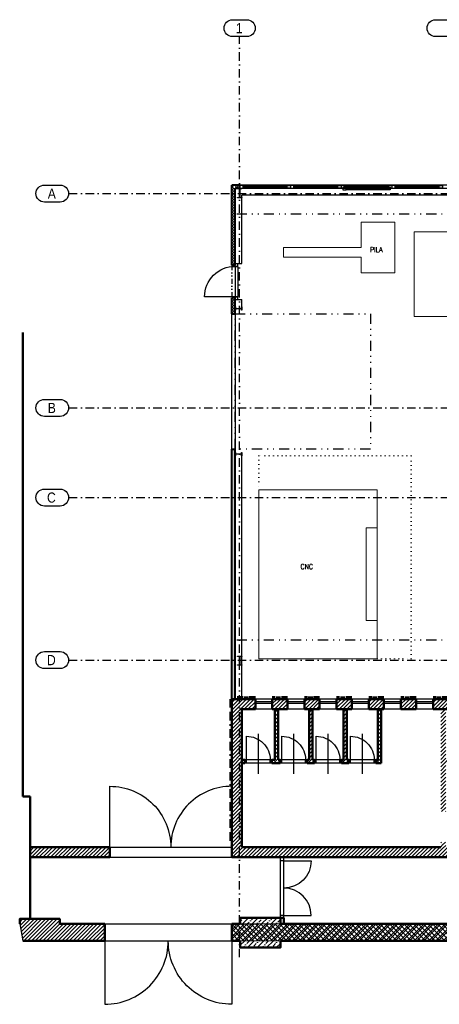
# Model space of a CAD drawing. Header units: millimetres. Extents: x -4391 to 67275, y -2375 to 26731.
# Tile 1 of 7: x -4391 to 8011, y -2375 to 26731. Entities that reach past the tile are written whole.
import ezdxf

# ---------------------------------------------------------------- set-up
doc = ezdxf.new("R2010")
doc.units = ezdxf.units.MM
for name, pattern in [('ACAD_ISO14W100', [24, 12, -3, 0, -3, 0, -3, 0, -3]), ('DASHDOT', [0.5, 0.25, -0.125, 0, -0.125]), ('DIVIDE', [8, 3, -1.5, 0.25, -1.5, 0.25, -1.5]), ('HRANIČNÍ', [44.45, 12.7, -6.35, 12.7, -6.35, 0, -6.35]), ('TEČKOVANÁ', [6.35, 0, -6.35])]:
    doc.linetypes.add(name, pattern=pattern)
for name, color, linetype in [('IN_C_CERCHOVANA', 7, 'DIVIDE'), ('IN_C_OSA', 6, 'DASHDOT'), ('IN_C_TENKA', 7, 'Continuous'), ('IN_NS_CERCHOVAMA', 20, 'DIVIDE'), ('IN_NS_TENKA', 20, 'Continuous'), ('IN_NS_VYPLNE OTVORU', 16, 'Continuous'), ('IN_VYPLNE OTVORU', 151, 'Continuous')]:
    doc.layers.add(name, color=color, linetype=linetype)
for name, color, linetype, lineweight in [('IN_C_TLUSTA', 5, 'Continuous', 50), ('IN_NS_TLUSTA', 1, 'Continuous', 40), ('IN_SLOUPY', 6, 'Continuous', 30), ('IN_SRAFY', 8, 'Continuous', 9), ('SLOUPY', 140, 'Continuous', 13)]:
    doc.layers.add(name, color=color, linetype=linetype, lineweight=lineweight)
doc.layers.add('IN_HELP', color=6, linetype='Continuous', plot=False)
doc.styles.add('ARIAL', font='arial.ttf')
doc.styles.add('ROMAND', font='romand.shx', dxfattribs={"width": 0.85})
pattern_1 = [(0, (-294035.476, 10237.565), (71.4375, 41.2444597), [47.625, -95.25]), (120, (-294035.476, 10237.565), (-71.4375, 41.24446), [47.625, -95.25]), (60, (-294035.476, 10237.565), (2e-07, 82.4889196), [-95.25, 47.625])]
pattern_2 = [(45, (-294035.476, 10237.565), (-56.1266, 56.1266), [])]

msp = doc.modelspace()

# ---------------------------------------------------------------- hatches: boundary and pattern name
at = {"layer": 'IN_SRAFY'}
h = msp.add_hatch(dxfattribs=at)
h.set_pattern_fill('HONEY', scale=15)
h.set_pattern_definition(pattern_1)
h.paths.add_polyline_path([(1975, 18505), (1875, 18505), (1875, 18040), (1975, 18040), (1975, 18183), (1975, 18184), (1975, 18184)])
h.paths.add_polyline_path([(2110, 21740), (2110, 21840), (1875, 21840), (1875, 19475), (1975, 19475), (1975, 21740)])
h = msp.add_hatch(dxfattribs=at)
h.set_pattern_fill('HONEY', scale=15)
h.set_pattern_definition(pattern_1)
h.paths.add_polyline_path([(1975, 14040), (1875, 14040), (1875, 6650), (1975, 6650)])
h = msp.add_hatch(dxfattribs=at)
h.set_pattern_fill('ANSI31', scale=25)
h.set_pattern_definition(pattern_2)
h.paths.add_polyline_path([(3250, 6350), (3150, 6350), (3150, 4850), (3063, 4850), (3063, 4750), (3308, 4750), (3308, 4850), (3250, 4850)], flags=17)
h.paths.add_polyline_path([(2263, 4850), (2175, 4850), (2175, 4750), (2263, 4750)], flags=17)
h.paths.add_polyline_path([(2110, 6650), (1875, 6650), (1875, 1970), (2110, 1970)])
h.paths.add_polyline_path([(2575, 6650), (2110, 6650), (2110, 1970), (8110, 1970), (8110, 2420), (8055, 2420), (8055, 2270), (2175, 2270), (2175, 6350), (2575, 6350)])
h.paths.add_polyline_path([(3525, 6650), (3075, 6650), (3075, 6350), (3525, 6350)])
h = msp.add_hatch(dxfattribs=at)
h.set_pattern_fill('ANSI31', scale=25)
h.set_pattern_definition(pattern_2)
h.paths.add_polyline_path([(4265, 6350), (4165, 6350), (4165, 4850), (4108, 4850), (4108, 4750), (4323, 4750), (4323, 4850), (4265, 4850)], flags=17)
h.paths.add_polyline_path([(5425, 6650), (4975, 6650), (4975, 6350), (5425, 6350)])
h.paths.add_polyline_path([(5280, 6350), (5180, 6350), (5180, 4850), (5123, 4850), (5123, 4750), (5338, 4750), (5338, 4850), (5280, 4850)])
h.paths.add_polyline_path([(6375, 6650), (5925, 6650), (5925, 6350), (6375, 6350)])
h.paths.add_polyline_path([(6295, 6350), (6195, 6350), (6195, 4850), (6138, 4850), (6138, 4750), (6295, 4750)])
h.paths.add_polyline_path([(4475, 6350), (4475, 6650), (4475, 6650), (4025, 6650), (4025, 6350)])
h = msp.add_hatch(dxfattribs=at)
h.set_pattern_fill('ANSI31', scale=25)
h.set_pattern_definition(pattern_2)
h.paths.add_polyline_path([(7325, 6350), (7325, 6650), (6875, 6650), (6875, 6350)])
h.paths.add_polyline_path([(7890, 6650), (7825, 6650), (7825, 6350), (7890, 6350)])
h.paths.add_polyline_path([(7890, 6350), (8110, 6350), (8110, 6650), (7890, 6650)])
h.paths.add_polyline_path([(8275, 6650), (8110, 6650), (8110, 6350), (8275, 6350)])
h.paths.add_polyline_path([(8055, 3320), (8110, 3320), (8110, 6350), (8055, 6350)])
h.paths.add_polyline_path([(8110, 3320), (8205, 3320), (8205, 4750), (8680, 4750), (8680, 4850), (8205, 4850), (8205, 6350), (8110, 6350)])
h.paths.add_polyline_path([(8205, 2270), (8205, 2420), (8110, 2420), (8110, 1970), (8815, 1970), (8815, 2270)])
h = msp.add_hatch(dxfattribs=at)
h.set_pattern_fill('ANSI31', scale=25)
h.set_pattern_definition(pattern_2)
h.paths.add_polyline_path([(-1875, 0), (-3205, 0), (-3205, 150), (-4391, 150), (-4391, 0), (-4295, -500), (-1875, -500), (-1875, -500)])
h.paths.add_polyline_path([(-1725, 2270), (-4085, 2270), (-4085, 1970), (-1725, 1970)])
h = msp.add_hatch(dxfattribs=at)
h.set_pattern_fill('ZDIVO-STR_PEV', scale=50, pattern_type=2)
h.set_pattern_definition([(45, (-294035.48, 10237.56), (-106.06602, 106.06602), []), (45, (-293964.76, 10237.56), (-106.06602, 106.06602), []), (135, (-294035.48, 10237.56), (-70.710678, -70.710678), [])])
h.paths.add_polyline_path([(2110, 0), (2010, 0), (1875, 0), (1875, -500), (2110, -500)])
h.paths.add_polyline_path([(8110, 0), (3315, 0), (2210, 0), (2210, 0), (2110, 0), (2110, -500), (2129, -500), (3366, -500), (8110, -500)])
h.paths.add_polyline_path([(14110, 0), (10006, 0), (8769, 0), (8110, 0), (8110, -500), (8769, -500), (10006, -500), (14110, -500)])
h.paths.add_polyline_path([(16750, 0), (16600, 0), (15385, 0), (14110, 0), (14110, -500), (15385, -500), (16622, -500), (16750, -500)])
h = msp.add_hatch(dxfattribs=at)
h.set_pattern_fill('BETON-PROSTY', scale=50, pattern_type=2)
h.set_pattern_definition([(45, (-300675.48, 10237.56), (-141.42136, 141.42136), []), (45, (-300534.05, 10237.56), (-70.71068, 212.13203), [100, -50, 0, -50])])
h.paths.add_polyline_path([(3315, 180), (2129, 180), (2129, 0), (3315, 0)])
h.paths.add_polyline_path([(3315, -500), (2129, -500), (2129, -700), (3315, -700)])

# ---------------------------------------------------------------- linework, layer by layer
at = {"color": 7, "linetype": 'Continuous', "lineweight": 15}
for p, q in [((5697, 19996), (5697, 20746)), ((6697, 20746), (5697, 20746)), ((6697, 19246), (6697, 20746)), ((7268, 20461), (7268, 17961)), ((17268, 20461), (7268, 20461)), ((3406, 19708), (3406, 19996)), ((5697, 19996), (3406, 19996)), ((5697, 19708), (3406, 19708)), ((5697, 19246), (5697, 19708)), ((6697, 19246), (5697, 19246)), ((7268, 17961), (17268, 17961)), ((2675, 12835), (2675, 7835)), ((6175, 12835), (2675, 12835)), ((6175, 11712), (6175, 12835)), ((6175, 11712), (5854, 11712)), ((5854, 11712), (5854, 8969)), ((6175, 8969), (6175, 11712)), ((5854, 8969), (6175, 8969)), ((6175, 7835), (6175, 8969)), ((2675, 7835), (6175, 7835))]:
    msp.add_line(p, q, dxfattribs=at)
at = {"color": 7, "linetype": 'TEČKOVANÁ', "lineweight": 13, "ltscale": 20}
for p, q in [((7175, 13835), (2675, 13835)), ((2675, 13835), (2675, 12835)), ((7175, 7835), (7175, 13835)), ((6175, 7835), (7175, 7835))]:
    msp.add_line(p, q, dxfattribs=at)
at = {"layer": 'IN_C_CERCHOVANA', "color": 7, "ltscale": 50}
msp.add_line((1875, 19475), (1875, 18505), dxfattribs=at)
at = {"layer": 'IN_C_OSA', "color": 7, "ltscale": 1000}
for p, q in [((2110, -986), (2110, 26231)), ((-2944, 21590), (62057, 21590)), ((-2944, 15255), (62057, 15255)), ((-2944, 12605), (62057, 12605)), ((-2944, 7800), (62057, 7800))]:
    msp.add_line(p, q, dxfattribs=at)
at = {"layer": 'IN_C_OSA', "color": 7, "ltscale": 2500}
msp.add_line((-2944, 0), (62057, 0), dxfattribs=at)
at = {"layer": 'IN_C_OSA', "color": 7, "linetype": 'ByBlock'}
for points in [[(1899, 26231, -1), (1899, 26731), (2321, 26731, -1), (2321, 26231)], [(7899, 26231, -1), (7899, 26731), (8321, 26731, -1), (8321, 26231)], [(-3661, 21840), (-3194, 21840, -1), (-3194, 21340), (-3661, 21340, -1)], [(-3661, 15505), (-3194, 15505, -1), (-3194, 15005), (-3661, 15005, -1)], [(-3661, 12855), (-3194, 12855, -1), (-3194, 12355), (-3661, 12355, -1)], [(-3661, 8050), (-3194, 8050, -1), (-3194, 7550), (-3661, 7550, -1)]]:
    msp.add_lwpolyline(points, format="xyb", close=True, dxfattribs=at)
at = {"layer": 'IN_C_TENKA', "color": 7}
for p, q in [((27610, 21840), (2110, 21840)), ((9660, 21740), (2110, 21740)), ((3075, 6650), (2575, 6650)), ((4025, 6650), (3525, 6650)), ((4975, 6650), (4475, 6650)), ((5925, 6650), (5425, 6650)), ((6875, 6650), (6375, 6650)), ((7825, 6650), (7325, 6650)), ((3075, 6350), (2575, 6350)), ((4025, 6350), (3525, 6350)), ((4975, 6350), (4475, 6350)), ((5925, 6350), (5425, 6350)), ((6875, 6350), (6375, 6350)), ((7825, 6350), (7325, 6350))]:
    msp.add_line(p, q, dxfattribs=at)
at = {"layer": 'IN_C_TLUSTA', "color": 7}
for p, q in [((-4295, 17483), (-4295, 3770)), ((1875, 6650), (1875, 1970)), ((2575, 6650), (1875, 6650)), ((2575, 6350), (2575, 6650)), ((3075, 6350), (3075, 6650)), ((3525, 6650), (3075, 6650)), ((3525, 6350), (3525, 6650)), ((4025, 6350), (4025, 6650)), ((4475, 6650), (4025, 6650)), ((4475, 6350), (4475, 6650)), ((4975, 6350), (4975, 6650)), ((5425, 6650), (4975, 6650)), ((5425, 6350), (5425, 6650)), ((5925, 6350), (5925, 6650)), ((6375, 6650), (5925, 6650)), ((6375, 6350), (6375, 6650)), ((6875, 6350), (6875, 6650)), ((7325, 6650), (6875, 6650)), ((7325, 6350), (7325, 6650)), ((7825, 6350), (7825, 6650)), ((8275, 6650), (7825, 6650)), ((2575, 6350), (2175, 6350)), ((2175, 2270), (2175, 6350)), ((3525, 6350), (3075, 6350)), ((3150, 4850), (3150, 6350)), ((3250, 6350), (3150, 6350)), ((3250, 4850), (3250, 6350)), ((4475, 6350), (4025, 6350)), ((4165, 4850), (4165, 6350)), ((4265, 4850), (4265, 6350)), ((5425, 6350), (4975, 6350)), ((5180, 4850), (5180, 6350)), ((5280, 4850), (5280, 6350)), ((6375, 6350), (5925, 6350)), ((6195, 4850), (6195, 6350)), ((6295, 4750), (6295, 6350)), ((7325, 6350), (6875, 6350)), ((8275, 6350), (7825, 6350)), ((2263, 4850), (2175, 4850)), ((2263, 4750), (2175, 4750)), ((2263, 4850), (2263, 4750)), ((3150, 4850), (3063, 4850)), ((3063, 4850), (3063, 4750)), ((3308, 4750), (3063, 4750)), ((3308, 4850), (3250, 4850)), ((3308, 4850), (3308, 4750)), ((4165, 4850), (4108, 4850)), ((4108, 4850), (4108, 4750)), ((4323, 4750), (4108, 4750)), ((4323, 4850), (4265, 4850)), ((4323, 4850), (4323, 4750)), ((5180, 4850), (5123, 4850)), ((5123, 4850), (5123, 4750)), ((5338, 4750), (5123, 4750)), ((5338, 4850), (5280, 4850)), ((5338, 4850), (5338, 4750)), ((6195, 4850), (6138, 4850)), ((6138, 4850), (6138, 4750)), ((6295, 4750), (6138, 4750)), ((-4085, 3770), (-4295, 3770)), ((-4085, 150), (-4085, 3770)), ((-1725, 2270), (-4085, 2270)), ((-1725, 2270), (-1725, 1970)), ((8055, 2270), (2175, 2270)), ((-1725, 1970), (-4085, 1970)), ((8815, 1970), (1875, 1970)), ((-1875, 0), (-3205, 0)), ((-1875, 0), (-1875, -500)), ((3315, 180), (3415, 180)), ((8769, 0), (3315, 0)), ((3415, 180), (3415, 0)), ((2129, 0), (1875, 0)), ((1875, 0), (1875, -500)), ((-1875, -500), (-4295, -500)), ((2129, -500), (1875, -500)), ((8769, -500), (3315, -500))]:
    msp.add_line(p, q, dxfattribs=at)
for points in [[(-4391, 0), (-4391, 150), (-3205, 150), (-3205, 0)], [(2129, 0), (2129, 180), (3315, 180), (3315, 0)], [(2129, -500), (2129, -700), (3315, -700), (3315, -500)]]:
    msp.add_lwpolyline(points, dxfattribs=at)
at = {"layer": 'IN_HELP', "color": 7, "lineweight": 30}
for p, q in [((-4085, 2270), (-4085, 1970)), ((-4391, 0), (-4295, -500))]:
    msp.add_line(p, q, dxfattribs=at)
at = {"layer": 'IN_NS_CERCHOVAMA', "color": 7, "ltscale": 100}
for p, q in [((2025, 20995), (28425, 20995)), ((2025, 8395), (28425, 8395))]:
    msp.add_line(p, q, dxfattribs=at)
at = {"layer": 'IN_NS_TENKA', "color": 7}
for p, q in [((43575, 21540), (2175, 21540)), ((2175, 19520), (2175, 21540)), ((1975, 19520), (2175, 19520)), ((1975, 18460), (2175, 18460)), ((2175, 18240), (2175, 18460)), ((2175, 6650), (2175, 13840))]:
    msp.add_line(p, q, dxfattribs=at)
at = {"layer": 'IN_NS_TLUSTA', "color": 7}
for p, q in [((2110, 21840), (1875, 21840)), ((1875, 19475), (1875, 21840)), ((2110, 21840), (2110, 21740)), ((2110, 21740), (1975, 21740)), ((1975, 19475), (1975, 21740)), ((1975, 19475), (1875, 19475)), ((1875, 18040), (1875, 18505)), ((1975, 18505), (1875, 18505)), ((1975, 18040), (1975, 18505)), ((1875, 18040), (1975, 18040)), ((1875, 6650), (1875, 14040)), ((1875, 14040), (1975, 14040)), ((1975, 6650), (1975, 14040))]:
    msp.add_line(p, q, dxfattribs=at)
at = {"layer": 'IN_NS_TLUSTA', "color": 7, "linetype": 'ACAD_ISO14W100', "ltscale": 15}
for p, q in [((2575, 6700), (1975, 6700)), ((3525, 6700), (3075, 6700)), ((4475, 6700), (4025, 6700)), ((5425, 6700), (4975, 6700)), ((6375, 6700), (5925, 6700)), ((7325, 6700), (6875, 6700)), ((8275, 6700), (7825, 6700))]:
    msp.add_line(p, q, dxfattribs=at)
at = {"layer": 'IN_NS_TLUSTA', "color": 7, "linetype": 'HRANIČNÍ', "ltscale": 20}
msp.add_line((1825, 6650), (1825, 2270), dxfattribs=at)
at = {"layer": 'IN_NS_VYPLNE OTVORU', "color": 7}
for p, q in [((3510, 21830), (2160, 21830)), ((5010, 21830), (3660, 21830)), ((6510, 21830), (5160, 21830)), ((8010, 21830), (6660, 21830)), ((3510, 21800), (2210, 21800)), ((3510, 21780), (2210, 21780)), ((3510, 21750), (2210, 21750)), ((5010, 21800), (3710, 21800)), ((5010, 21780), (3710, 21780)), ((5010, 21750), (3710, 21750)), ((6510, 21800), (5210, 21800)), ((6510, 21780), (5210, 21780)), ((6460, 21780), (5210, 21780)), ((6460, 21750), (5260, 21750)), ((6460, 21730), (5260, 21730)), ((6460, 21700), (5260, 21700)), ((8010, 21800), (6710, 21800)), ((8010, 21780), (6710, 21780)), ((8010, 21750), (6710, 21750)), ((1975, 19440), (2025, 19440)), ((1975, 19440), (2025, 19440)), ((1975, 19427), (1975, 18553)), ((2055, 19427), (2055, 18553)), ((1975, 18540), (2025, 18540)), ((1975, 18505), (1975, 18499))]:
    msp.add_line(p, q, dxfattribs=at)
for points in [[(2210, 21830), (2110, 21830), (2110, 21750), (2210, 21750)], [(3510, 21830), (3610, 21830), (3610, 21750), (3510, 21750)], [(3710, 21830), (3610, 21830), (3610, 21750), (3710, 21750)], [(5010, 21830), (5110, 21830), (5110, 21750), (5010, 21750)], [(6710, 21830), (6610, 21830), (6610, 21750), (6710, 21750)], [(8010, 21830), (8110, 21830), (8110, 21750), (8010, 21750)], [(5260, 21780), (5160, 21780), (5160, 21700), (5260, 21700)], [(6460, 21780), (6560, 21780), (6560, 21700), (6460, 21700)], [(1875, 18040), (1975, 18040), (1975, 14040), (1875, 14040)]]:
    msp.add_lwpolyline(points, close=True, dxfattribs=at)
for points in [[(5210, 21750), (5210, 21830), (5110, 21830), (5110, 21750), (5210, 21750)], [(6510, 21750), (6510, 21830), (6610, 21830), (6610, 21750), (6510, 21750)]]:
    msp.add_lwpolyline(points, dxfattribs=at)
msp.add_lwpolyline([(1975, 18540), (1075, 18540, -0.414214), (1975, 19440)], format="xyb", dxfattribs=at)
at = {"layer": 'IN_NS_VYPLNE OTVORU', "color": 7, "linetype": 'DIVIDE', "ltscale": 100}
msp.add_lwpolyline([(1975, 18040), (5975, 18040), (5975, 14040), (1975, 14040)], close=True, dxfattribs=at)
at = {"layer": 'IN_SLOUPY', "color": 7}
for points in [[(2107, 21495), (2107, 21715, 0.414214), (2092, 21730), (2042, 21730), (2042, 21740), (2177, 21740), (2177, 21730), (2128, 21730, 0.414214), (2113, 21715), (2113, 21495, 0.414214), (2128, 21480), (2177, 21480), (2177, 21470), (2042, 21470), (2042, 21480), (2092, 21480, 0.414214)], [(1996, 18193), (2155, 18193, 0.414214), (2167, 18205), (2167, 18240), (2175, 18240), (2175, 18140), (2167, 18140), (2167, 18175, 0.414214), (2155, 18187), (1996, 18187, 0.414214), (1984, 18175), (1984, 18140), (1975, 18140), (1975, 18240), (1984, 18240), (1984, 18205, 0.414214)], [(1996, 13893), (2155, 13893, 0.414214), (2167, 13905), (2167, 13940), (2175, 13940), (2175, 13840), (2167, 13840), (2167, 13875, 0.414214), (2155, 13887), (1996, 13887, 0.414214), (1984, 13875), (1984, 13840), (1975, 13840), (1975, 13940), (1984, 13940), (1984, 13905, 0.414214)], [(2107, 7675), (2107, 7895, 0.414214), (2092, 7910), (2042, 7910), (2042, 7920), (2177, 7920), (2177, 7910), (2128, 7910, 0.414214), (2113, 7895), (2113, 7675, 0.414214), (2128, 7660), (2177, 7660), (2177, 7650), (2042, 7650), (2042, 7660), (2092, 7660, 0.414214)]]:
    msp.add_lwpolyline(points, format="xyb", close=True, dxfattribs=at)
at = {"layer": 'IN_SRAFY', "color": 7}
for p, q in [((2129, 0), (3366, 0)), ((2129, -500), (3366, -500))]:
    msp.add_line(p, q, dxfattribs=at)
at = {"layer": 'IN_VYPLNE OTVORU', "color": 7}
for p, q in [((3075, 6570), (2575, 6570)), ((3075, 6520), (2575, 6520)), ((4025, 6570), (3525, 6570)), ((4025, 6520), (3525, 6520)), ((4975, 6570), (4475, 6570)), ((4975, 6520), (4475, 6520)), ((5925, 6570), (5425, 6570)), ((5925, 6520), (5425, 6520)), ((6875, 6570), (6375, 6570)), ((6875, 6520), (6375, 6520)), ((7825, 6570), (7325, 6570)), ((7825, 6520), (7325, 6520)), ((2663, 4437), (2663, 5622)), ((3708, 4437), (3708, 5622)), ((4723, 4437), (4723, 5622)), ((5738, 4437), (5738, 5622)), ((3063, 4850), (2263, 4850)), ((3063, 4750), (2263, 4750)), ((2313, 4750), (2313, 4850)), ((3013, 4750), (3013, 4850)), ((4108, 4850), (3308, 4850)), ((4108, 4750), (3308, 4750)), ((3358, 4750), (3358, 4850)), ((4058, 4750), (4058, 4850)), ((5123, 4850), (4323, 4850)), ((5123, 4750), (4323, 4750)), ((4373, 4750), (4373, 4850)), ((5073, 4750), (5073, 4850)), ((6138, 4850), (5338, 4850)), ((6138, 4750), (5338, 4750)), ((5388, 4750), (5388, 4850)), ((6088, 4750), (6088, 4850)), ((-1725, 2270), (1875, 2270)), ((-1725, 1970), (1875, 1970)), ((3315, 180), (3315, 1970)), ((3415, 1870), (3315, 1870)), ((3415, 180), (3415, 1970)), ((-1875, 0), (1875, 0)), ((3415, 250), (3315, 250)), ((-1875, -500), (1875, -500))]:
    msp.add_line(p, q, dxfattribs=at)
for points in [[(2313, 4850), (2313, 5550, -0.414214), (3013, 4850)], [(3358, 4850), (3358, 5550, -0.414214), (4058, 4850)], [(4373, 4850), (4373, 5550, -0.414214), (5073, 4850)], [(5388, 4850), (5388, 5550, -0.414214), (6088, 4850)], [(-1725, 2270), (-1725, 4070, -0.414214), (75, 2270)], [(1875, 2270), (1875, 4070, 0.414214), (75, 2270)], [(3415, 1870), (4225, 1870, -0.414211), (3415, 1060)], [(3415, 250), (4225, 250, 0.414211), (3415, 1060)], [(-1875, -500), (-1875, -2375, 0.414214), (0, -500)], [(1875, -500), (1875, -2375, -0.414214), (0, -500)]]:
    msp.add_lwpolyline(points, format="xyb", dxfattribs=at)
at = {"layer": 'SLOUPY', "color": 7}
for points in [[(1977, 19442), (1976, 19445), (1975, 19448), (1975, 19512), (1976, 19515), (1977, 19518), (1980, 19519), (1983, 19520), (2047, 19520), (2050, 19519), (2053, 19518), (2054, 19515), (2055, 19512), (2055, 19448), (2054, 19445), (2053, 19442), (2050, 19441), (2047, 19440), (1983, 19440), (1980, 19441)], [(2050, 19445), (2049, 19444), (2047, 19444), (1983, 19444), (1981, 19444), (1980, 19445), (1979, 19446), (1979, 19448), (1979, 19512), (1979, 19514), (1980, 19515), (1981, 19516), (1983, 19516), (2047, 19516), (2049, 19516), (2050, 19515), (2051, 19514), (2051, 19512), (2051, 19448), (2051, 19446)], [(2055, 19440), (1975, 19440), (1975, 19427), (2055, 19427)], [(2055, 18540), (1975, 18540), (1975, 18553), (2055, 18553)], [(1977, 18538), (1976, 18535), (1975, 18532), (1975, 18468), (1976, 18465), (1977, 18462), (1980, 18461), (1983, 18460), (2047, 18460), (2050, 18461), (2053, 18462), (2054, 18465), (2055, 18468), (2055, 18532), (2054, 18535), (2053, 18538), (2050, 18539), (2047, 18540), (1983, 18540), (1980, 18539)], [(2050, 18535), (2049, 18536), (2047, 18536), (1983, 18536), (1981, 18536), (1980, 18535), (1979, 18534), (1979, 18532), (1979, 18468), (1979, 18466), (1980, 18465), (1981, 18464), (1983, 18464), (2047, 18464), (2049, 18464), (2050, 18465), (2051, 18466), (2051, 18468), (2051, 18534)]]:
    msp.add_lwpolyline(points, close=True, dxfattribs=at)

# ---------------------------------------------------------------- texts
at = {"color": 7, "char_height": 150, "attachment_point": 7, "style": 'ROMAND'}
for s, insert, width in [('{\\C0;PILA}', (5965, 19857), 390.07), ('{\\C0;CNC}', (3909, 10489), 578.29)]:
    msp.add_mtext(s, dxfattribs=dict(at, insert=insert, width=width))
at = {"layer": 'IN_C_OSA', "color": 7, "linetype": 'ByBlock', "style": 'ARIAL', "width": 0.85}
for s, p in [('1', (1999, 26331)), ('A', (-3561, 21440)), ('B', (-3561, 15105)), ('C', (-3583, 12455)), ('D', (-3583, 7650))]:
    msp.add_text(s, height=300, dxfattribs=at).set_placement(p)

doc.saveas('drawing.dxf')
